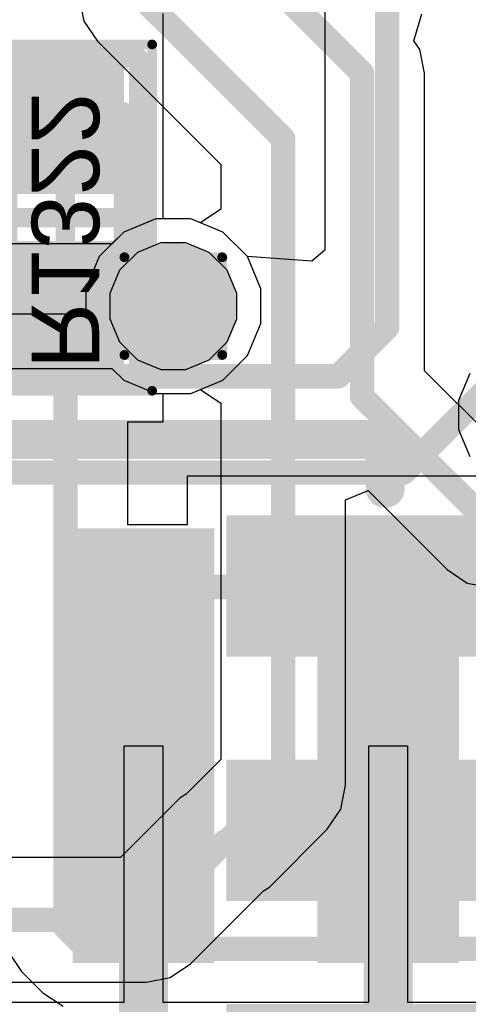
# Model space of a CAD drawing. Header units: inches. Extents: x -6 to 11.2, y -2.2 to 8.3.
# Tile 234 of 256: x 3.88 to 3.9717, y 0.2422 to 0.4436. Entities that reach past the tile are written whole.
import ezdxf

# ---------------------------------------------------------------- set-up
doc = ezdxf.new("R2010")
doc.units = ezdxf.units.IN
doc.header["$MEASUREMENT"] = 0
for name, color, linetype in [('Board Layer Stack Bottom Overlay', 54, 'Continuous'), ('Board Layer Stack Bottom Solder', 6, 'Continuous'), ('Bottom Comp Body -Top13)-Comp Body -Bot14)', 56, 'Continuous'), ('Bottom Comp Outline -Top11)-Comp Outline -Bot12)', 56, 'Continuous'), ('Bottom Courtyard -Top15)-Courtyard -Bot16)', 56, 'Continuous'), ('Bottom Paste', 16, 'Continuous'), ('Drill Drawing', 1, 'Continuous'), ('Layer  6- Inner', 156, 'Continuous'), ('Layer 1- Top', 1, 'Continuous'), ('Layer 2- GND', 16, 'Continuous'), ('Layer 3- Inner', 16, 'Continuous'), ('Layer 4- Inner', 76, 'Continuous'), ('Layer 5- Inner', 90, 'Continuous'), ('Layer 7- PWR', 76, 'Continuous'), ('Layer 8- Bottom', 5, 'Continuous'), ('Top Paste', 8, 'Continuous'), ('Top Solder', 216, 'Continuous'), ('Via Holes', 16, 'Continuous')]:
    doc.layers.add(name, color=color, linetype=linetype)
doc.styles.add('Arial', font='txt', dxfattribs={"height": 0.2})

# ---------------------------------------------------------------- blocks, each defined once
blk = doc.blocks.new('SOIC_8___M_______27')
at = {"layer": 'Layer 1- Top'}
for points in [[(-0.0375, -0.1545), (-0.0375, -0.0695), (-0.0125, -0.0695), (-0.0125, -0.1545)], [(0.0125, -0.1545), (0.0125, -0.0695), (0.0375, -0.0695), (0.0375, -0.1545)]]:
    blk.add_hatch(color=7, dxfattribs=at).paths.add_polyline_path(points)
at = {"layer": 'Top Paste'}
for points in [[(-0.0375, -0.1545), (-0.0375, -0.0695), (-0.0125, -0.0695), (-0.0125, -0.1545)], [(0.0125, -0.1545), (0.0125, -0.0695), (0.0375, -0.0695), (0.0375, -0.1545)]]:
    blk.add_hatch(color=8, dxfattribs=at).paths.add_polyline_path(points)
at = {"layer": 'Top Solder'}
for points in [[(-0.03947, -0.15647), (-0.03947, -0.06753), (-0.01053, -0.06753), (-0.01053, -0.15647)], [(0.01053, -0.15647), (0.01053, -0.06753), (0.03947, -0.06753), (0.03947, -0.15647)]]:
    blk.add_hatch(color=216, dxfattribs=at).paths.add_polyline_path(points)
blk = doc.blocks.new('SOIC_8___M_______B_152')
at = {"layer": 'Board Layer Stack Bottom Solder'}
for points in [[(-0.06053, 0.15647), (-0.06053, 0.06753), (-0.08947, 0.06753), (-0.08947, 0.15647)], [(-0.01053, 0.15647), (-0.01053, 0.06753), (-0.03947, 0.06753), (-0.03947, 0.15647)], [(0.03947, 0.15647), (0.03947, 0.06753), (0.01053, 0.06753), (0.01053, 0.15647)]]:
    blk.add_hatch(color=6, dxfattribs=at).paths.add_polyline_path(points)
at = {"layer": 'Bottom Paste'}
for points in [[(-0.0625, 0.1545), (-0.0625, 0.0695), (-0.0875, 0.0695), (-0.0875, 0.1545)], [(-0.0125, 0.1545), (-0.0125, 0.0695), (-0.0375, 0.0695), (-0.0375, 0.1545)]]:
    blk.add_hatch(color=16, dxfattribs=at).paths.add_polyline_path(points)
at = {"layer": 'Layer 8- Bottom'}
for points in [[(-0.0625, 0.1545), (-0.0625, 0.0695), (-0.0875, 0.0695), (-0.0875, 0.1545)], [(-0.0125, 0.1545), (-0.0125, 0.0695), (-0.0375, 0.0695), (-0.0375, 0.1545)]]:
    blk.add_hatch(color=7, dxfattribs=at).paths.add_polyline_path(points)
at = {"layer": 'Board Layer Stack Bottom Overlay'}
for p, q in [((-0.1185, 0.11728), (-0.11298, 0.115)), ((-0.10702, 0.115), (-0.1015, 0.11728)), ((-0.11298, 0.115), (-0.11, 0.115)), ((-0.11, 0.115), (-0.10702, 0.115))]:
    blk.add_line(p, q, dxfattribs=at)
for points in [[(-0.095, 0.1, 0.008, 0.008, 0), (-0.105, 0.1, 0.008, 0.008, 0)], [(-0.105, -0.1, 0.008, 0.008, 0), (-0.105, 0.1, 0.008, 0.008, 0)]]:
    blk.add_lwpolyline(points, format="xyseb", dxfattribs=at)
for points in [[(-0.107, 0.1, 0.004, 0.004, 1), (-0.103, 0.1, 0.004, 0.004, 1)], [(-0.107, 0.1, 0.004, 0.004, 1), (-0.103, 0.1, 0.004, 0.004, 1)], [(-0.097, 0.1, 0.004, 0.004, 1), (-0.093, 0.1, 0.004, 0.004, 1)]]:
    blk.add_lwpolyline(points, format="xyseb", close=True, dxfattribs=at)
blk = doc.blocks.new('L15002_035_B_209')
at = {"layer": 'Board Layer Stack Bottom Solder'}
for points in [[(-0.03376, 0.01197), (-0.00482, 0.01197), (-0.00482, -0.01197), (-0.03376, -0.01197)], [(0.00482, 0.01197), (0.03376, 0.01197), (0.03376, -0.01197), (0.00482, -0.01197)]]:
    blk.add_hatch(color=6, dxfattribs=at).paths.add_polyline_path(points)
at = {"layer": 'Bottom Paste'}
for points in [[(-0.03179, 0.01), (-0.00679, 0.01), (-0.00679, -0.01), (-0.03179, -0.01)], [(0.00679, 0.01), (0.03179, 0.01), (0.03179, -0.01), (0.00679, -0.01)]]:
    blk.add_hatch(color=16, dxfattribs=at).paths.add_polyline_path(points)
at = {"layer": 'Layer 8- Bottom'}
for points in [[(-0.03179, 0.01), (-0.00679, 0.01), (-0.00679, -0.01), (-0.03179, -0.01)], [(0.00679, 0.01), (0.03179, 0.01), (0.03179, -0.01), (0.00679, -0.01)]]:
    blk.add_hatch(color=7, dxfattribs=at).paths.add_polyline_path(points)
at = {"layer": 'Board Layer Stack Bottom Overlay'}
for points in [[(-0.0187, 0.01614, 0.00394, 0.00394, 0), (0.01988, 0.01614, 0.00394, 0.00394, 0)], [(-0.0187, -0.01614, 0.00394, 0.00394, 0), (0.01988, -0.01614, 0.00394, 0.00394, 0)]]:
    blk.add_lwpolyline(points, format="xyseb", dxfattribs=at)
for points in [[(-0.01969, 0.01614, 0.00197, 0.00197, 1), (-0.01772, 0.01614, 0.00197, 0.00197, 1)], [(0.0189, 0.01614, 0.00197, 0.00197, 1), (0.02087, 0.01614, 0.00197, 0.00197, 1)], [(-0.01969, -0.01614, 0.00197, 0.00197, 1), (-0.01772, -0.01614, 0.00197, 0.00197, 1)], [(0.0189, -0.01614, 0.00197, 0.00197, 1), (0.02087, -0.01614, 0.00197, 0.00197, 1)]]:
    blk.add_lwpolyline(points, format="xyseb", close=True, dxfattribs=at)
at = {"layer": 'Bottom Comp Body -Top13)-Comp Body -Bot14)'}
for points in [[(-0.02165, 0.01181, 0.00394, 0.00394, 0), (0.02165, 0.01181, 0.00394, 0.00394, 0)], [(-0.02165, 0.01181, 0.00394, 0.00394, 0), (-0.02165, -0.01181, 0.00394, 0.00394, 0)], [(0.02165, 0.01181, 0.00394, 0.00394, 0), (0.02165, -0.01181, 0.00394, 0.00394, 0)], [(-0.02165, -0.01181, 0.00394, 0.00394, 0), (0.02165, -0.01181, 0.00394, 0.00394, 0)]]:
    blk.add_lwpolyline(points, format="xyseb", dxfattribs=at)
for points in [[(-0.02264, 0.01181, 0.00197, 0.00197, 1), (-0.02067, 0.01181, 0.00197, 0.00197, 1)], [(-0.02264, 0.01181, 0.00197, 0.00197, 1), (-0.02067, 0.01181, 0.00197, 0.00197, 1)], [(0.02067, 0.01181, 0.00197, 0.00197, 1), (0.02264, 0.01181, 0.00197, 0.00197, 1)], [(0.02067, 0.01181, 0.00197, 0.00197, 1), (0.02264, 0.01181, 0.00197, 0.00197, 1)], [(-0.02264, -0.01181, 0.00197, 0.00197, 1), (-0.02067, -0.01181, 0.00197, 0.00197, 1)], [(-0.02264, -0.01181, 0.00197, 0.00197, 1), (-0.02067, -0.01181, 0.00197, 0.00197, 1)], [(0.02067, -0.01181, 0.00197, 0.00197, 1), (0.02264, -0.01181, 0.00197, 0.00197, 1)], [(0.02067, -0.01181, 0.00197, 0.00197, 1), (0.02264, -0.01181, 0.00197, 0.00197, 1)]]:
    blk.add_lwpolyline(points, format="xyseb", close=True, dxfattribs=at)
at = {"layer": 'Bottom Comp Outline -Top11)-Comp Outline -Bot12)'}
for points in [[(-0.03268, 0.01496, 0.00394, 0.00394, 0), (0.03268, 0.01496, 0.00394, 0.00394, 0)], [(-0.03268, 0.01496, 0.00394, 0.00394, 0), (-0.03268, -0.01496, 0.00394, 0.00394, 0)], [(0.03268, 0.01496, 0.00394, 0.00394, 0), (0.03268, -0.01496, 0.00394, 0.00394, 0)], [(-0.03268, -0.01496, 0.00394, 0.00394, 0), (0.03268, -0.01496, 0.00394, 0.00394, 0)]]:
    blk.add_lwpolyline(points, format="xyseb", dxfattribs=at)
for points in [[(-0.03366, 0.01496, 0.00197, 0.00197, 1), (-0.03169, 0.01496, 0.00197, 0.00197, 1)], [(-0.03366, 0.01496, 0.00197, 0.00197, 1), (-0.03169, 0.01496, 0.00197, 0.00197, 1)], [(0.03169, 0.01496, 0.00197, 0.00197, 1), (0.03366, 0.01496, 0.00197, 0.00197, 1)], [(0.03169, 0.01496, 0.00197, 0.00197, 1), (0.03366, 0.01496, 0.00197, 0.00197, 1)], [(-0.03366, -0.01496, 0.00197, 0.00197, 1), (-0.03169, -0.01496, 0.00197, 0.00197, 1)], [(-0.03366, -0.01496, 0.00197, 0.00197, 1), (-0.03169, -0.01496, 0.00197, 0.00197, 1)], [(0.03169, -0.01496, 0.00197, 0.00197, 1), (0.03366, -0.01496, 0.00197, 0.00197, 1)], [(0.03169, -0.01496, 0.00197, 0.00197, 1), (0.03366, -0.01496, 0.00197, 0.00197, 1)]]:
    blk.add_lwpolyline(points, format="xyseb", close=True, dxfattribs=at)
at = {"layer": 'Bottom Courtyard -Top15)-Courtyard -Bot16)'}
for points in [[(-0.03543, 0.01772, 0.00197, 0.00197, 0), (-0.03543, -0.01772, 0.00197, 0.00197, 0)], [(-0.03543, 0.01772, 0.00197, 0.00197, 0), (0.03543, 0.01772, 0.00197, 0.00197, 0)], [(0.03543, 0.01772, 0.00197, 0.00197, 0), (0.03543, -0.01772, 0.00197, 0.00197, 0)], [(0, 0.01181, 0.00394, 0.00394, 0), (0, -0.01181, 0.00394, 0.00394, 0)], [(-0.01181, 0, 0.00394, 0.00394, 0), (0.01181, 0, 0.00394, 0.00394, 0)], [(-0.03543, -0.01772, 0.00197, 0.00197, 0), (0.03543, -0.01772, 0.00197, 0.00197, 0)]]:
    blk.add_lwpolyline(points, format="xyseb", dxfattribs=at)
for points in [[(-0.03593, 0.01772, 0.000984, 0.000984, 1), (-0.03494, 0.01772, 0.000984, 0.000984, 1)], [(-0.03593, 0.01772, 0.000984, 0.000984, 1), (-0.03494, 0.01772, 0.000984, 0.000984, 1)], [(0.03494, 0.01772, 0.000984, 0.000984, 1), (0.03593, 0.01772, 0.000984, 0.000984, 1)], [(0.03494, 0.01772, 0.000984, 0.000984, 1), (0.03593, 0.01772, 0.000984, 0.000984, 1)], [(-0.00098, 0.01181, 0.00197, 0.00197, 1), (0.00098, 0.01181, 0.00197, 0.00197, 1)], [(-0.0128, 0, 0.00197, 0.00197, 1), (-0.01083, 0, 0.00197, 0.00197, 1)], [(0.01083, 0, 0.00197, 0.00197, 1), (0.0128, 0, 0.00197, 0.00197, 1)], [(-0.00098, -0.01181, 0.00197, 0.00197, 1), (0.00098, -0.01181, 0.00197, 0.00197, 1)], [(-0.03593, -0.01772, 0.000984, 0.000984, 1), (-0.03494, -0.01772, 0.000984, 0.000984, 1)], [(-0.03593, -0.01772, 0.000984, 0.000984, 1), (-0.03494, -0.01772, 0.000984, 0.000984, 1)], [(0.03494, -0.01772, 0.000984, 0.000984, 1), (0.03593, -0.01772, 0.000984, 0.000984, 1)], [(0.03494, -0.01772, 0.000984, 0.000984, 1), (0.03593, -0.01772, 0.000984, 0.000984, 1)]]:
    blk.add_lwpolyline(points, format="xyseb", close=True, dxfattribs=at)
at = {"layer": 'Bottom Comp Outline -Top11)-Comp Outline -Bot12)', "style": 'Arial', "text_generation_flag": 2}
blk.add_text('R1322', height=0.01378, rotation=180, dxfattribs=at).set_placement((-0.03099, 0.00689))

msp = doc.modelspace()

# ---------------------------------------------------------------- hatches: boundary and pattern name
at = {"layer": 'Layer 1- Top'}
h = msp.add_hatch(color=7, dxfattribs=at)
edge = h.paths.add_edge_path()
edge.add_arc((3.91142, 0.38504), 0.00787, 0, 360)
at = {"layer": 'Layer 2- GND'}
h = msp.add_hatch(color=7, dxfattribs=at)
edge = h.paths.add_edge_path()
edge.add_arc((3.91142, 0.38504), 0.01295, 0, 360)
at = {"layer": 'Layer 5- Inner'}
h = msp.add_hatch(color=7, dxfattribs=at)
edge = h.paths.add_edge_path()
edge.add_arc((3.91142, 0.38504), 0.00787, 0, 360)
at = {"layer": 'Layer 7- PWR'}
h = msp.add_hatch(color=7, dxfattribs=at)
edge = h.paths.add_edge_path()
edge.add_arc((3.91142, 0.38504), 0.01295, 0, 360)
at = {"layer": 'Layer 8- Bottom'}
h = msp.add_hatch(color=7, dxfattribs=at)
edge = h.paths.add_edge_path()
edge.add_arc((3.91142, 0.38504), 0.00787, 0, 360)
at = {"layer": 'Via Holes'}
h = msp.add_hatch(color=7, dxfattribs=at)
edge = h.paths.add_edge_path()
edge.add_arc((3.91142, 0.38504), 0.00295, 0, 360)

# ---------------------------------------------------------------- linework, layer by layer
at = {"layer": 'Drill Drawing'}
for points in [[(3.90142, 0.39504, 0.002, 0.002, 0), (3.92142, 0.39504, 0.002, 0.002, 0)], [(3.90142, 0.37504, 0.002, 0.002, 0), (3.90142, 0.39504, 0.002, 0.002, 0)], [(3.92142, 0.37504, 0.002, 0.002, 0), (3.92142, 0.39504, 0.002, 0.002, 0)], [(3.90142, 0.37504, 0.002, 0.002, 0), (3.92142, 0.37504, 0.002, 0.002, 0)]]:
    msp.add_lwpolyline(points, format="xyseb", dxfattribs=at)
for points in [[(3.90092, 0.39504, 0.001, 0.001, 1), (3.90192, 0.39504, 0.001, 0.001, 1)], [(3.90092, 0.39504, 0.001, 0.001, 1), (3.90192, 0.39504, 0.001, 0.001, 1)], [(3.92092, 0.39504, 0.001, 0.001, 1), (3.92192, 0.39504, 0.001, 0.001, 1)], [(3.92092, 0.39504, 0.001, 0.001, 1), (3.92192, 0.39504, 0.001, 0.001, 1)], [(3.90092, 0.37504, 0.001, 0.001, 1), (3.90192, 0.37504, 0.001, 0.001, 1)], [(3.90092, 0.37504, 0.001, 0.001, 1), (3.90192, 0.37504, 0.001, 0.001, 1)], [(3.92092, 0.37504, 0.001, 0.001, 1), (3.92192, 0.37504, 0.001, 0.001, 1)], [(3.92092, 0.37504, 0.001, 0.001, 1), (3.92192, 0.37504, 0.001, 0.001, 1)]]:
    msp.add_lwpolyline(points, format="xyseb", close=True, dxfattribs=at)
at = {"layer": 'Layer  6- Inner'}
for p, q in [((3.90884, 0.39799), (3.90408, 0.39602)), ((3.91399, 0.39799), (3.90884, 0.39799)), ((3.91875, 0.39602), (3.91399, 0.39799)), ((3.90408, 0.39602), (3.90044, 0.39238)), ((3.9224, 0.39238), (3.91875, 0.39602)), ((3.90044, 0.39238), (3.89846, 0.38762)), ((3.92437, 0.38762), (3.9224, 0.39238)), ((3.89846, 0.38762), (3.89846, 0.38246)), ((3.92437, 0.38246), (3.92437, 0.38762)), ((3.89846, 0.38246), (3.90044, 0.3777)), ((3.9224, 0.3777), (3.92437, 0.38246)), ((3.90044, 0.3777), (3.90408, 0.37406)), ((3.91875, 0.37406), (3.9224, 0.3777)), ((3.90408, 0.37406), (3.90884, 0.37209)), ((3.91399, 0.37209), (3.91875, 0.37406)), ((3.90884, 0.37209), (3.91399, 0.37209))]:
    msp.add_line(p, q, dxfattribs=at)
at = {"layer": 'Layer 1- Top'}
for p, q in [((3.94237, 0.44886), (3.94237, 0.39647)), ((3.90786, 0.40291), (3.90129, 0.40019)), ((3.91497, 0.40291), (3.90786, 0.40291)), ((3.92154, 0.40019), (3.91497, 0.40291)), ((3.90129, 0.40019), (3.89626, 0.39516)), ((3.92657, 0.39516), (3.92154, 0.40019)), ((3.89626, 0.39516), (3.89354, 0.38859)), ((3.93975, 0.39422), (3.92657, 0.39516)), ((3.94237, 0.39647), (3.93975, 0.39422)), ((3.89354, 0.38859), (3.89354, 0.38342)), ((3.89354, 0.38342), (3.81433, 0.38342)), ((3.90138, 0.24259), (3.90138, 0.29509)), ((3.90138, 0.29509), (3.90925, 0.29509)), ((3.90925, 0.29509), (3.90925, 0.24259)), ((3.95138, 0.24259), (3.95138, 0.29509)), ((3.95138, 0.29509), (3.95925, 0.29509)), ((3.95925, 0.29509), (3.95925, 0.24259)), ((3.87781, 0.24259), (3.88282, 0.24259)), ((3.88282, 0.24259), (3.88282, 0.24259)), ((3.88282, 0.24259), (3.90138, 0.24259)), ((3.90925, 0.24259), (3.92781, 0.24259)), ((3.92781, 0.24259), (3.92781, 0.24259)), ((3.92781, 0.24259), (3.93282, 0.24259)), ((3.93282, 0.24259), (3.93282, 0.24259)), ((3.93282, 0.24259), (3.95138, 0.24259)), ((3.95925, 0.24259), (3.971, 0.24259)), ((3.971, 0.24259), (3.97782, 0.24259))]:
    msp.add_line(p, q, dxfattribs=at)
for points in [[(3.95512, 0.38071, 0.005, 0.005, 0), (3.95512, 0.46378, 0.005, 0.005, 0)], [(3.95847, 0.35099, 0.005, 0.005, 0), (4.00532, 0.39783, 0.005, 0.005, 0)], [(3.94509, 0.37068, 0.005, 0.005, 0), (3.95512, 0.38071, 0.005, 0.005, 0)], [(3.7876, 0.37068, 0.005, 0.005, 0), (3.94509, 0.37068, 0.005, 0.005, 0)], [(3.7876, 0.35099, 0.005, 0.005, 0), (3.95847, 0.35099, 0.005, 0.005, 0)], [(3.90531, 0.23071, 0.01, 0.01, 0), (3.90531, 0.29509, 0.01, 0.01, 0)], [(3.95532, 0.23228, 0.01, 0.01, 0), (3.95532, 0.29509, 0.01, 0.01, 0)]]:
    msp.add_lwpolyline(points, format="xyseb", dxfattribs=at)
for points in [[(3.95387, 0.38071, 0.0025, 0.0025, 1), (3.95637, 0.38071, 0.0025, 0.0025, 1)], [(3.95387, 0.38071, 0.0025, 0.0025, 1), (3.95637, 0.38071, 0.0025, 0.0025, 1)], [(3.94384, 0.37068, 0.0025, 0.0025, 1), (3.94634, 0.37068, 0.0025, 0.0025, 1)], [(3.94384, 0.37068, 0.0025, 0.0025, 1), (3.94634, 0.37068, 0.0025, 0.0025, 1)], [(3.95722, 0.35099, 0.0025, 0.0025, 1), (3.95972, 0.35099, 0.0025, 0.0025, 1)], [(3.95722, 0.35099, 0.0025, 0.0025, 1), (3.95972, 0.35099, 0.0025, 0.0025, 1)], [(3.90281, 0.29509, 0.005, 0.005, 1), (3.90781, 0.29509, 0.005, 0.005, 1)], [(3.95282, 0.29509, 0.005, 0.005, 1), (3.95782, 0.29509, 0.005, 0.005, 1)]]:
    msp.add_lwpolyline(points, format="xyseb", close=True, dxfattribs=at)
at = {"layer": 'Layer 3- Inner'}
for p, q in [((3.90884, 0.39799), (3.90408, 0.39602)), ((3.91399, 0.39799), (3.90884, 0.39799)), ((3.91875, 0.39602), (3.91399, 0.39799)), ((3.90408, 0.39602), (3.90044, 0.39238)), ((3.9224, 0.39238), (3.91875, 0.39602)), ((3.90044, 0.39238), (3.89846, 0.38762)), ((3.92437, 0.38762), (3.9224, 0.39238)), ((3.89846, 0.38762), (3.89846, 0.38246)), ((3.92437, 0.38246), (3.92437, 0.38762)), ((3.89846, 0.38246), (3.90044, 0.3777)), ((3.9224, 0.3777), (3.92437, 0.38246)), ((3.90044, 0.3777), (3.90408, 0.37406)), ((3.91875, 0.37406), (3.9224, 0.3777)), ((3.90408, 0.37406), (3.90884, 0.37209)), ((3.91399, 0.37209), (3.91875, 0.37406)), ((3.90884, 0.37209), (3.91399, 0.37209))]:
    msp.add_line(p, q, dxfattribs=at)
at = {"layer": 'Layer 4- Inner'}
for p, q in [((3.90884, 0.39799), (3.90408, 0.39602)), ((3.91399, 0.39799), (3.90884, 0.39799)), ((3.91875, 0.39602), (3.91399, 0.39799)), ((3.90408, 0.39602), (3.90044, 0.39238)), ((3.9224, 0.39238), (3.91875, 0.39602)), ((3.90044, 0.39238), (3.89846, 0.38762)), ((3.92437, 0.38762), (3.9224, 0.39238)), ((3.89846, 0.38762), (3.89846, 0.38246)), ((3.92437, 0.38246), (3.92437, 0.38762)), ((3.89846, 0.38246), (3.90044, 0.3777)), ((3.9224, 0.3777), (3.92437, 0.38246)), ((3.90044, 0.3777), (3.90408, 0.37406)), ((3.91875, 0.37406), (3.9224, 0.3777)), ((3.90408, 0.37406), (3.90884, 0.37209)), ((3.91399, 0.37209), (3.91875, 0.37406)), ((3.90884, 0.37209), (3.91399, 0.37209))]:
    msp.add_line(p, q, dxfattribs=at)
at = {"layer": 'Layer 5- Inner'}
for p, q in [((3.89218, 0.44823), (3.89315, 0.44335)), ((3.89315, 0.44335), (3.89591, 0.43922)), ((3.9606, 0.43932), (3.96217, 0.44484)), ((3.89591, 0.43922), (3.92111, 0.41401)), ((3.96177, 0.43755), (3.9606, 0.43932)), ((3.96274, 0.43268), (3.96177, 0.43755)), ((3.96274, 0.37181), (3.96274, 0.43268)), ((3.92111, 0.41401), (3.92111, 0.40487)), ((3.92111, 0.40487), (3.91696, 0.40209)), ((3.90786, 0.40291), (3.90129, 0.40019)), ((3.91497, 0.40291), (3.90786, 0.40291)), ((3.91696, 0.40209), (3.91497, 0.40291)), ((3.90129, 0.40019), (3.89888, 0.39778)), ((3.89888, 0.39778), (3.86654, 0.39778)), ((3.87181, 0.37229), (3.89888, 0.37229)), ((3.89888, 0.37229), (3.90129, 0.36989)), ((3.98166, 0.3529), (3.96274, 0.37181)), ((3.90129, 0.36989), (3.90786, 0.36717)), ((3.90786, 0.36717), (3.91497, 0.36717)), ((3.91497, 0.36717), (3.91696, 0.36799)), ((3.91696, 0.36799), (3.92111, 0.36521)), ((3.92111, 0.36521), (3.92111, 0.29229)), ((3.9466, 0.34538), (3.95122, 0.34729)), ((3.95122, 0.34729), (3.96737, 0.33115)), ((3.9466, 0.28701), (3.9466, 0.34538)), ((3.96737, 0.33115), (3.9715, 0.32838)), ((3.9715, 0.32838), (3.97638, 0.32741)), ((3.92111, 0.29229), (3.91402, 0.2852)), ((3.94563, 0.28213), (3.9466, 0.28701)), ((3.91284, 0.28441), (3.90063, 0.27219)), ((3.91402, 0.2852), (3.91284, 0.28441)), ((3.94287, 0.278), (3.94563, 0.28213)), ((3.93106, 0.26618), (3.94287, 0.278)), ((3.90063, 0.27219), (3.82906, 0.27219)), ((3.92987, 0.26539), (3.93106, 0.26618)), ((3.91492, 0.25044), (3.92987, 0.26539)), ((3.91078, 0.24767), (3.91492, 0.25044)), ((3.68583, 0.2467), (3.90591, 0.2467)), ((3.90591, 0.2467), (3.91078, 0.24767))]:
    msp.add_line(p, q, dxfattribs=at)
for points in [[(3.92205, 0.46063, 0.005, 0.005, 0), (3.95, 0.43268, 0.005, 0.005, 0)], [(3.90492, 0.44823, 0.005, 0.005, 0), (3.93386, 0.41929, 0.005, 0.005, 0)], [(3.95, 0.36654, 0.005, 0.005, 0), (3.95, 0.43268, 0.005, 0.005, 0)], [(3.93386, 0.28701, 0.005, 0.005, 0), (3.93386, 0.41929, 0.005, 0.005, 0)], [(3.86654, 0.38504, 0.005, 0.005, 0), (3.91142, 0.38504, 0.005, 0.005, 0)], [(3.95, 0.36654, 0.005, 0.005, 0), (3.97638, 0.34016, 0.005, 0.005, 0)], [(3.92205, 0.2752, 0.005, 0.005, 0), (3.93386, 0.28701, 0.005, 0.005, 0)], [(3.90591, 0.25945, 0.005, 0.005, 0), (3.92185, 0.27539, 0.005, 0.005, 0)], [(3.68583, 0.25945, 0.005, 0.005, 0), (3.90591, 0.25945, 0.005, 0.005, 0)]]:
    msp.add_lwpolyline(points, format="xyseb", dxfattribs=at)
for points in [[(3.94875, 0.43268, 0.0025, 0.0025, 1), (3.95125, 0.43268, 0.0025, 0.0025, 1)], [(3.94875, 0.43268, 0.0025, 0.0025, 1), (3.95125, 0.43268, 0.0025, 0.0025, 1)], [(3.93261, 0.41929, 0.0025, 0.0025, 1), (3.93511, 0.41929, 0.0025, 0.0025, 1)], [(3.93261, 0.41929, 0.0025, 0.0025, 1), (3.93511, 0.41929, 0.0025, 0.0025, 1)], [(3.91017, 0.38504, 0.0025, 0.0025, 1), (3.91267, 0.38504, 0.0025, 0.0025, 1)], [(3.94875, 0.36654, 0.0025, 0.0025, 1), (3.95125, 0.36654, 0.0025, 0.0025, 1)], [(3.94875, 0.36654, 0.0025, 0.0025, 1), (3.95125, 0.36654, 0.0025, 0.0025, 1)], [(3.93261, 0.28701, 0.0025, 0.0025, 1), (3.93511, 0.28701, 0.0025, 0.0025, 1)], [(3.93261, 0.28701, 0.0025, 0.0025, 1), (3.93511, 0.28701, 0.0025, 0.0025, 1)], [(3.9206, 0.27539, 0.0025, 0.0025, 1), (3.9231, 0.27539, 0.0025, 0.0025, 1)], [(3.9208, 0.2752, 0.0025, 0.0025, 1), (3.9233, 0.2752, 0.0025, 0.0025, 1)], [(3.90466, 0.25945, 0.0025, 0.0025, 1), (3.90716, 0.25945, 0.0025, 0.0025, 1)], [(3.90466, 0.25945, 0.0025, 0.0025, 1), (3.90716, 0.25945, 0.0025, 0.0025, 1)]]:
    msp.add_lwpolyline(points, format="xyseb", close=True, dxfattribs=at)
at = {"layer": 'Layer 8- Bottom'}
for p, q in [((3.90937, 0.40291), (3.90937, 0.44494)), ((3.91497, 0.40291), (3.90937, 0.40291)), ((3.92154, 0.40019), (3.91497, 0.40291)), ((3.92657, 0.39516), (3.92154, 0.40019)), ((3.92929, 0.38859), (3.92657, 0.39516)), ((3.92929, 0.38148), (3.92929, 0.38859)), ((3.92657, 0.37491), (3.92929, 0.38148)), ((3.92154, 0.36989), (3.92657, 0.37491)), ((3.91497, 0.36717), (3.92154, 0.36989)), ((3.90937, 0.36136), (3.90937, 0.36717)), ((3.90937, 0.36717), (3.91497, 0.36717)), ((3.90211, 0.3403), (3.90211, 0.36136)), ((3.90211, 0.36136), (3.90937, 0.36136)), ((4.01618, 0.35026), (3.91422, 0.35026)), ((3.91422, 0.35026), (3.91422, 0.3403)), ((3.91422, 0.3403), (3.90211, 0.3403)), ((3.8776, 0.25306), (3.88036, 0.24892)), ((3.88036, 0.24892), (3.88475, 0.24453)), ((3.88475, 0.24453), (3.88889, 0.24177))]:
    msp.add_line(p, q, dxfattribs=at)
for points in [[(3.85413, 0.42224, 0.01181, 0.01181, 0), (3.88917, 0.42224, 0.01181, 0.01181, 0)], [(3.88917, 0.42224, 0.01181, 0.01181, 0), (3.88937, 0.42244, 0.01181, 0.01181, 0)], [(3.88937, 0.38386, 0.005, 0.005, 0), (3.89055, 0.38504, 0.005, 0.005, 0)], [(3.89055, 0.38504, 0.005, 0.005, 0), (3.91142, 0.38504, 0.005, 0.005, 0)], [(3.88937, 0.33189, 0.005, 0.005, 0), (3.88937, 0.38386, 0.005, 0.005, 0)], [(3.88937, 0.32362, 0.005, 0.005, 0), (3.88937, 0.33189, 0.005, 0.005, 0)], [(3.88937, 0.33189, 0.005, 0.005, 0), (3.8937, 0.32756, 0.005, 0.005, 0)], [(3.88976, 0.32362, 0.005, 0.005, 0), (3.8937, 0.32756, 0.005, 0.005, 0)], [(3.8937, 0.32756, 0.005, 0.005, 0), (3.96299, 0.32756, 0.005, 0.005, 0)], [(3.88937, 0.32362, 0.005, 0.005, 0), (3.88976, 0.32362, 0.005, 0.005, 0)], [(3.88937, 0.25794, 0.005, 0.005, 0), (3.88937, 0.32362, 0.005, 0.005, 0)], [(3.96672, 0.27776, 0.005, 0.005, 0), (4.04272, 0.27776, 0.005, 0.005, 0)], [(3.88937, 0.25794, 0.005, 0.005, 0), (3.89376, 0.25354, 0.005, 0.005, 0)], [(3.89376, 0.25354, 0.005, 0.005, 0), (4.08025, 0.25354, 0.005, 0.005, 0)]]:
    msp.add_lwpolyline(points, format="xyseb", dxfattribs=at)
for points in [[(3.88622, 0.42224, 0.00591, 0.00591, 1), (3.89213, 0.42224, 0.00591, 0.00591, 1)], [(3.88622, 0.42224, 0.00591, 0.00591, 1), (3.89213, 0.42224, 0.00591, 0.00591, 1)], [(3.88642, 0.42244, 0.00591, 0.00591, 1), (3.89232, 0.42244, 0.00591, 0.00591, 1)], [(3.8893, 0.38504, 0.0025, 0.0025, 1), (3.8918, 0.38504, 0.0025, 0.0025, 1)], [(3.8893, 0.38504, 0.0025, 0.0025, 1), (3.8918, 0.38504, 0.0025, 0.0025, 1)], [(3.91017, 0.38504, 0.0025, 0.0025, 1), (3.91267, 0.38504, 0.0025, 0.0025, 1)], [(3.88812, 0.38386, 0.0025, 0.0025, 1), (3.89062, 0.38386, 0.0025, 0.0025, 1)], [(3.88812, 0.38386, 0.0025, 0.0025, 1), (3.89062, 0.38386, 0.0025, 0.0025, 1)], [(3.88812, 0.33189, 0.0025, 0.0025, 1), (3.89062, 0.33189, 0.0025, 0.0025, 1)], [(3.88812, 0.33189, 0.0025, 0.0025, 1), (3.89062, 0.33189, 0.0025, 0.0025, 1)], [(3.88812, 0.33189, 0.0025, 0.0025, 1), (3.89062, 0.33189, 0.0025, 0.0025, 1)], [(3.89245, 0.32756, 0.0025, 0.0025, 1), (3.89495, 0.32756, 0.0025, 0.0025, 1)], [(3.89245, 0.32756, 0.0025, 0.0025, 1), (3.89495, 0.32756, 0.0025, 0.0025, 1)], [(3.89245, 0.32756, 0.0025, 0.0025, 1), (3.89495, 0.32756, 0.0025, 0.0025, 1)], [(3.96174, 0.32756, 0.0025, 0.0025, 1), (3.96424, 0.32756, 0.0025, 0.0025, 1)], [(3.88812, 0.32362, 0.0025, 0.0025, 1), (3.89062, 0.32362, 0.0025, 0.0025, 1)], [(3.88812, 0.32362, 0.0025, 0.0025, 1), (3.89062, 0.32362, 0.0025, 0.0025, 1)], [(3.88812, 0.32362, 0.0025, 0.0025, 1), (3.89062, 0.32362, 0.0025, 0.0025, 1)], [(3.88851, 0.32362, 0.0025, 0.0025, 1), (3.89101, 0.32362, 0.0025, 0.0025, 1)], [(3.88851, 0.32362, 0.0025, 0.0025, 1), (3.89101, 0.32362, 0.0025, 0.0025, 1)], [(3.96547, 0.27776, 0.0025, 0.0025, 1), (3.96797, 0.27776, 0.0025, 0.0025, 1)], [(3.88812, 0.25794, 0.0025, 0.0025, 1), (3.89062, 0.25794, 0.0025, 0.0025, 1)], [(3.88812, 0.25794, 0.0025, 0.0025, 1), (3.89062, 0.25794, 0.0025, 0.0025, 1)], [(3.89251, 0.25354, 0.0025, 0.0025, 1), (3.89501, 0.25354, 0.0025, 0.0025, 1)], [(3.89251, 0.25354, 0.0025, 0.0025, 1), (3.89501, 0.25354, 0.0025, 0.0025, 1)]]:
    msp.add_lwpolyline(points, format="xyseb", close=True, dxfattribs=at)

# ---------------------------------------------------------------- block references
msp.add_blockref('SOIC_8___M_______27', (3.93031, 0.40709))
for name, p, rotation in [('L15002_035_B_209', (3.88937, 0.40315), 90), ('SOIC_8___M_______B_152', (3.85472, 0.25276), 270)]:
    msp.add_blockref(name, p, dxfattribs=dict(rotation=rotation))

doc.saveas('drawing.dxf')
